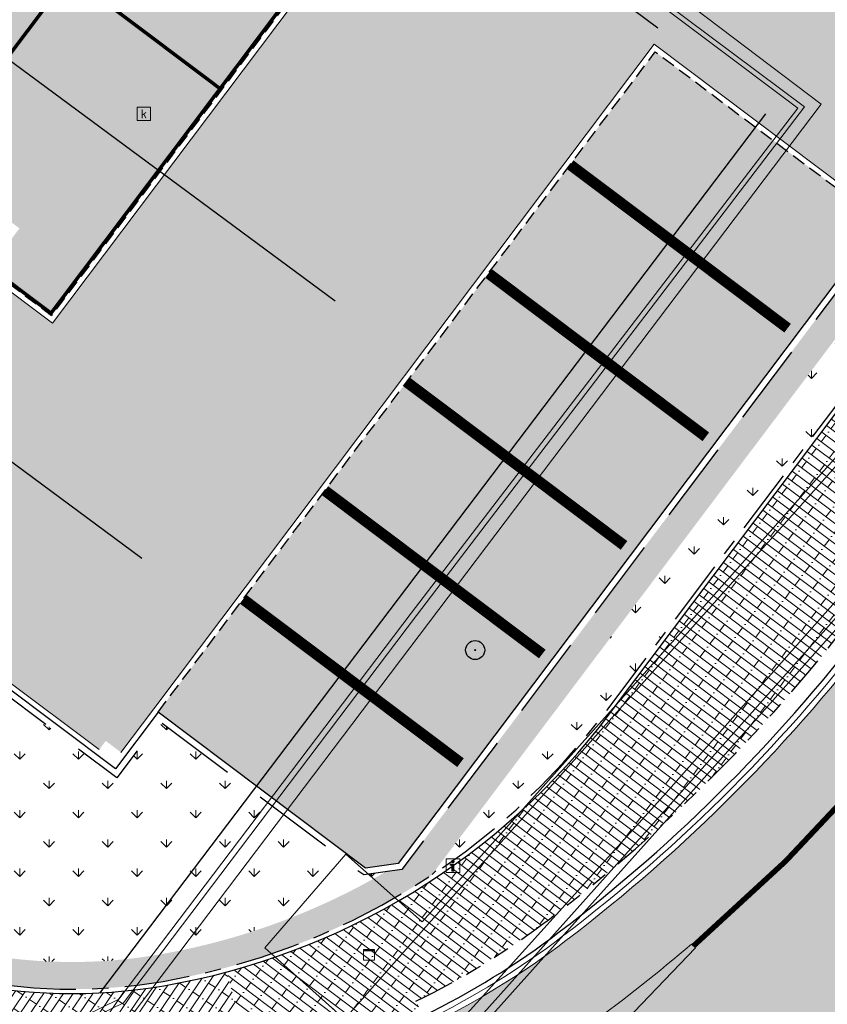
# Model space of a CAD drawing. Header units: metres. Extents: x 187916 to 189411, y 333285 to 334910.
# Tile 238 of 256: x 188800 to 188815, y 334171 to 334189. Entities that reach past the tile are written whole.
import ezdxf
from ezdxf.enums import TextEntityAlignment as Align

# ---------------------------------------------------------------- set-up
doc = ezdxf.new("R2010")
doc.units = ezdxf.units.M
for name, pattern in [('DASHED2', [0.375, 0.25, -0.125]), ('VH-GAZONBAND_120X250', [15, 10, -5]), ('VH-OPSLUITBAND_80X200', [14, 8, -2, 2, -2]), ('VH-TROTTOIRBAND-SO', [15, 5, -2, 2, -2, 2, -2]), ('VW-5050_STREEP', [1, 0.5, -0.5])]:
    doc.linetypes.add(name, pattern=pattern)
for name, color, linetype, lineweight in [('B-ME-GR-BOOM-S', 253, 'Continuous', 25), ('B-ME-IE-MEUBILAIR_WEGMEUBILAIR-S', 253, 'Continuous', 18), ('B-ME-IE-MEUBILAIR_WEGMEUBILAIR_FIETS-S', 253, 'Continuous', 25), ('B-ME-IE-TERREINAFSCHEIDING_KUNSTMATIG_RASTERHEKWERK-G', 253, 'IE-TERREINAFSCHEIDING-KUNSTMATIG-OPEN', 18), ('B-ME-RI-HWA_KOLK-S', 253, 'Continuous', 25), ('B-ME-VH-KANTOPSLUITING_ACHTERKANTBAND-G', 253, 'Continuous', 18), ('B-ME-VH-VERHARDING_ASFALT-G', 253, 'Continuous', 18), ('B-ME-VH-VERHARDING_BETONSTRAATSTEEN-G', 253, 'Continuous', 18), ('B-ME-VH-VERHARDING_TEGEL-G', 253, 'Continuous', 18), ('N-WE-GR-HAAG-A', 96, 'Continuous', 35), ('N-WE-GR-VAKBEPLANTING-A', 94, 'Continuous', 5), ('N-WE-VH-KANTOPSLUITING_NATUURSTEEN BAND_120X250-G', 10, 'VH-GAZONBAND_120X250', 25), ('N-WE-VH-KANTOPSLUITING_NATUURSTEEN BAND_280 300x250-G', 7, 'VH-TROTTOIRBAND-SO', 25), ('N-WE-VH-KANTOPSLUITING_NATUURSTEEN BAND_80X200-G', 150, 'VH-OPSLUITBAND_80X200', 25), ('N-WE-VH-KANTOPSLUITING_NATUURSTEEN VOORKANTBAND-G', 7, 'Continuous', 25), ('N-WE-VH-KANTVERHARDING_STREKLAAG_BSS-G', 60, 'Continuous', 18), ('N-WE-VH-TTE_KLINKERS-A', 41, 'Continuous', 9), ('N-WE-VH-TTE_KLINKERS_GROEN-A', 62, 'Continuous', 9), ('N-WE-VH-VERHARDING_BETONSTRAATSTEEN-WIT-A', 7, 'Continuous', 18), ('N-WE-VH-VERHARDING_STRAATBAKSTEEN_WF_HALFSTEENS-A', 250, 'Continuous', 18), ('N-WE-VW-MARKERING_VLAK-G', 251, 'Continuous', 0)]:
    doc.layers.add(name, color=color, linetype=linetype, lineweight=lineweight)
doc.layers.add('N-WE-VH-MATERIAALSCHEIDING-G', color=7, linetype='DASHED2')
doc.layers.add('N-WE-VH-TTE_KLINKERS_WIT-A', color=7, linetype='Continuous', lineweight=18, true_color=0xffffff)
doc.layers.add('N-WE-VH-VERHARDING_STRAATBAKSTEEN_DF-A', color=7, linetype='Continuous', lineweight=18, true_color=0x713a38)
doc.styles.add('NLCS-ISO', font='NLCS-ISO.ttf')
doc.linetypes.add('IE-TERREINAFSCHEIDING-KUNSTMATIG-OPEN', pattern='A,7,-1.5,[67,NLCS.SHX,S=0.75,R=0,X=0,Y=0],-1.5', length=10)
pattern_1 = [(323.05, (188818.0967086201, 334181.9987788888), (0.09016767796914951, 0.1198740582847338), []), (53.04999999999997, (188818.5762048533, 334181.6381081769), (-0.4794962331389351, 0.3606707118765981), [0.15, -0.15]), (53.04999999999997, (188818.4266244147, 334181.9383175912), (-0.4794962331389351, 0.3606707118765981), [0.15, -0.15]), (323.05, (188818.3815405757, 334181.8783805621), (0.180335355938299, 0.2397481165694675), [0, -0.6, 0, 0, 0]), (323.05, (188818.7114563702, 334181.8179192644), (0.180335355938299, 0.2397481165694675), [0, -0.6, 0, 0, 0])]

# ---------------------------------------------------------------- blocks, each defined once
blk = doc.blocks.new('ontwerp Tempelplein')
at = {"layer": 'N-WE-GR-HAAG-A', "transparency": 33554585}
h = blk.add_hatch(color=256, dxfattribs=at)
h.dxf.hatch_style = 1
edge = h.paths.add_edge_path()
edge.add_line((188807.3942124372, 334173.3112099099), (188816.0749089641, 334184.8504618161))
edge.add_arc((188815.4199991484, 334184.262675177), 0.8799999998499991, 41.90822236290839, 53.04675236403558)
edge.add_line((188815.9490227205, 334184.9659063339), (188815.6853110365, 334185.1642901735))
edge.add_line((188815.6853110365, 334185.1642901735), (188806.8482127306, 334173.417133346))
edge.add_line((188806.8482127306, 334173.417133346), (188806.5506122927, 334173.3750606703))
edge.add_arc((188800.2766391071, 334184.0939073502), 12.420000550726, 298.89601017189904, 300.34136316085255, ccw=False)
edge.add_arc((188800.2766393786, 334184.0939068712), 12.42000000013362, 279.7449093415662, 298.89601014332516, ccw=False)
edge.add_arc((188800.7844251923, 334181.1371935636), 9.419999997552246, 246.1573226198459, 279.7449093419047, ccw=False)
edge.add_line((188796.976609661, 334172.5211073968), (188796.6684042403, 334172.1114098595))
edge.add_arc((188800.7844251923, 334181.1371935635), 9.919999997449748, 245.485629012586, 279.7449093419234)
edge.add_arc((188800.2766393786, 334184.0939068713), 12.92000000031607, 279.7449093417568, 303.4284867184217)
at = {"layer": 'N-WE-GR-VAKBEPLANTING-A', "transparency": 33554585}
h = blk.add_hatch(dxfattribs=at)
h.set_pattern_fill('GRASS', color=256, scale=0.03)
h.set_pattern_definition([(90, (0, 0), (-0.5388153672, 0.5388153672), [0.142875, -0.9347557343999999]), (45, (0, 0), (-0.5388153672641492, 0.5388153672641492), [0.142875, -0.6191249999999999]), (135, (0, 0), (-0.5388153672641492, -0.5388153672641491), [0.142875, -0.6191249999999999])])
edge = h.paths.add_edge_path()
edge.add_arc((188800.2766393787, 334184.093906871), 12.42000000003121, 279.7449093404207, 298.8960101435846)
edge.add_arc((188800.2766391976, 334184.0939071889), 12.42000036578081, 298.8960101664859, 300.3413631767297)
edge.add_line((188806.5506122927, 334173.3750606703), (188806.1480679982, 334173.3181517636))
edge.add_line((188806.1480679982, 334173.3181517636), (188802.3921743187, 334176.1436185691))
edge.add_line((188802.3921743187, 334176.1436185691), (188801.6106622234, 334175.1047543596))
edge.add_line((188801.6106622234, 334175.1047543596), (188799.4929774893, 334176.6978367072))
edge.add_line((188799.4929774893, 334176.6978367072), (188796.6675106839, 334172.9419430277))
edge.add_line((188796.6675106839, 334172.9419430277), (188796.246289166, 334172.8823936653))
edge.add_arc((188800.7844251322, 334181.1371934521), 9.419999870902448, 241.1998860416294, 243.0528179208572)
edge.add_arc((188800.7844251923, 334181.1371935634), 9.419999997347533, 243.0528179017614, 279.7449093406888)
edge = h.paths.add_edge_path()
edge.add_line((188816.0749089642, 334184.8504618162), (188807.3942124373, 334173.3112099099))
edge.add_arc((188800.2766393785, 334184.0939068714), 12.92000000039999, 303.4284867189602, 323.0467536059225)
edge.add_line((188810.6013515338, 334176.3268791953), (188815.5540322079, 334182.910478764))
edge.add_line((188815.5540322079, 334182.910478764), (188815.5220671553, 334182.93452529))
edge.add_line((188815.5220671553, 334182.93452529), (188816.1232303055, 334183.733651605))
edge.add_arc((188815.4199991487, 334184.262675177), 0.8799999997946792, 323.0467523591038, 401.9082223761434)
at = {"layer": 'N-WE-VH-TTE_KLINKERS-A', "transparency": 33554585}
h = blk.add_hatch(color=256, dxfattribs=at)
h.dxf.hatch_style = 1
h.paths.add_polyline_path([(188815.2209449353, 334184.9129654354), (188814.3192002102, 334183.7142759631), (188810.3235686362, 334186.7200917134), (188811.2253133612, 334187.9187811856)], flags=16)
h.paths.add_polyline_path([(188813.7180370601, 334182.9151496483), (188812.816292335, 334181.7164601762), (188808.820660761, 334184.7222759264), (188809.7224054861, 334185.9209653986)], flags=16)
h.paths.add_polyline_path([(188812.2151291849, 334180.9173338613), (188811.3133844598, 334179.7186443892), (188807.3177528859, 334182.7244601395), (188808.2194976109, 334183.9231496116)], flags=16)
h.paths.add_polyline_path([(188810.7122213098, 334178.9195180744), (188809.8104765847, 334177.7208286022), (188805.8148450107, 334180.7266443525), (188806.7165897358, 334181.9253338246)], flags=16)
h.paths.add_polyline_path([(188809.2093134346, 334176.9217022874), (188808.3075687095, 334175.7230128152), (188804.3119371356, 334178.7288285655), (188805.2136818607, 334179.9275180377)], flags=16)
h.paths.add_polyline_path([(188807.7064055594, 334174.9238865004), (188806.8046608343, 334173.7251970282), (188802.8090292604, 334176.7310127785), (188803.7107739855, 334177.9297022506)], flags=16)
h.paths.add_polyline_path([(188806.1804865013, 334173.443928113), (188806.7821987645, 334173.528993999), (188815.6615554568, 334185.3323249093), (188811.5060986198, 334188.4583732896), (188802.3684187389, 334176.3116533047)])
at = {"layer": 'N-WE-VH-TTE_KLINKERS_GROEN-A', "transparency": 33554483}
h = blk.add_hatch(color=256, dxfattribs=at)
h.dxf.hatch_style = 1
h.paths.add_polyline_path([(188811.2253133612, 334187.9187811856), (188810.3235686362, 334186.7200917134), (188814.3192002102, 334183.7142759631), (188815.2209449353, 334184.9129654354)])
h.paths.add_polyline_path([(188809.7224054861, 334185.9209653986), (188808.820660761, 334184.7222759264), (188812.816292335, 334181.7164601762), (188813.7180370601, 334182.9151496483)])
h.paths.add_polyline_path([(188808.2194976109, 334183.9231496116), (188807.3177528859, 334182.7244601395), (188811.3133844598, 334179.7186443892), (188812.2151291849, 334180.9173338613)])
h.paths.add_polyline_path([(188806.7165897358, 334181.9253338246), (188805.8148450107, 334180.7266443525), (188809.8104765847, 334177.7208286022), (188810.7122213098, 334178.9195180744)])
h.paths.add_polyline_path([(188805.2136818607, 334179.9275180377), (188804.3119371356, 334178.7288285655), (188808.3075687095, 334175.7230128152), (188809.2093134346, 334176.9217022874)])
h.paths.add_polyline_path([(188803.7107739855, 334177.9297022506), (188802.8090292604, 334176.7310127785), (188806.8046608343, 334173.7251970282), (188807.7064055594, 334174.9238865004)])
at = {"layer": 'N-WE-VH-VERHARDING_STRAATBAKSTEEN_DF-A', "transparency": 33554585}
h = blk.add_hatch(color=256, dxfattribs=at)
h.dxf.hatch_style = 1
h.paths.add_polyline_path([(188789.3801978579, 334205.0405780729), (188806.8011515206, 334191.9352214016), (188800.4288221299, 334183.4644824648), (188783.0078684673, 334196.5698391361)])
h.paths.add_polyline_path([(188785.3386386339, 334205.1403681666), (188785.9779108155, 334204.6593992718), (188785.4969419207, 334204.0201270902), (188784.857669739, 334204.5010959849)])
edge = h.paths.add_edge_path()
edge.add_line((188801.4076487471, 334175.7830504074), (188801.6873429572, 334175.5726433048))
edge.add_line((188801.6873429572, 334175.5726433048), (188811.4863023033, 334188.5984022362))
edge.add_line((188811.4863023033, 334188.5984022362), (188816.0812786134, 334185.1417141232))
edge.add_arc((188815.4199991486, 334184.262675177), 1.099999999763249, -1.8564464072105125, 53.04675237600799, ccw=False)
edge.add_line((188816.5194217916, 334184.2270402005), (188820.663208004, 334189.7353761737))
edge.add_arc((188820.010090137, 334191.1960051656), 1.600000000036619, 233.0467523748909, 294.0917279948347, ccw=False)
edge.add_line((188819.0482290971, 334189.9174030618), (188818.8084912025, 334190.097752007))
edge.add_line((188818.8084912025, 334190.097752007), (188818.6882585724, 334189.9379267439))
edge.add_line((188818.6882585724, 334189.9379267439), (188818.3286517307, 334190.2084501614))
edge.add_line((188818.3286517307, 334190.2084501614), (188818.4488843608, 334190.3682754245))
edge.add_line((188818.4488843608, 334190.3682754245), (188805.8226885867, 334199.8666531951))
edge.add_line((188805.8226885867, 334199.8666531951), (188805.7024559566, 334199.706827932))
edge.add_line((188805.7024559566, 334199.706827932), (188805.3428491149, 334199.9773513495))
edge.add_line((188805.3428491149, 334199.9773513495), (188805.4630817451, 334200.1371766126))
edge.add_line((188805.4630817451, 334200.1371766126), (188792.8368859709, 334209.6355543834))
edge.add_line((188792.8368859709, 334209.6355543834), (188792.716653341, 334209.4757291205))
edge.add_line((188792.716653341, 334209.4757291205), (188792.3570464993, 334209.746252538))
edge.add_line((188792.3570464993, 334209.746252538), (188792.4772791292, 334209.9060778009))
edge.add_line((188792.4772791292, 334209.9060778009), (188788.4017349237, 334212.9720098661))
edge.add_line((188788.4017349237, 334212.9720098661), (188788.1913278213, 334212.692315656))
edge.add_line((188788.1913278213, 334212.692315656), (188788.0315025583, 334212.812548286))
edge.add_line((188788.0315025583, 334212.812548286), (188781.7167105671, 334204.4182938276))
edge.add_line((188781.7167105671, 334204.4182938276), (188781.876535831, 334204.298061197))
edge.add_line((188781.876535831, 334204.298061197), (188781.6060124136, 334203.9384543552))
edge.add_line((188781.6060124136, 334203.9384543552), (188781.4461871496, 334204.0586869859))
edge.add_line((188781.4461871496, 334204.0586869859), (188775.0764366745, 334195.591376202))
edge.add_line((188775.0764366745, 334195.591376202), (188775.3561308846, 334195.3809690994))
edge.add_line((188775.3561308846, 334195.3809690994), (188775.2358982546, 334195.2211438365))
edge.add_line((188775.2358982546, 334195.2211438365), (188788.081853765, 334185.5574461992))
edge.add_line((188788.081853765, 334185.5574461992), (188788.2020863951, 334185.7172714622))
edge.add_line((188788.2020863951, 334185.7172714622), (188788.5616932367, 334185.4467480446))
edge.add_line((188788.5616932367, 334185.4467480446), (188788.4414606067, 334185.2869227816))
edge.add_line((188788.4414606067, 334185.2869227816), (188801.287416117, 334175.6232251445))
edge.add_line((188801.287416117, 334175.6232251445), (188801.4076487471, 334175.7830504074))
h = blk.add_hatch(color=256, dxfattribs=at)
h.dxf.hatch_style = 1
h.paths.add_polyline_path([(188823.0817542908, 334182.6306972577), (188823.508331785, 334183.3074776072), (188824.1851121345, 334182.8809001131), (188823.7585346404, 334182.2041197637)])
edge = h.paths.add_edge_path()
edge.add_line((188840.46955903, 334201.9247066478), (188840.3896463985, 334201.9848229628))
edge.add_line((188840.3896463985, 334201.9848229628), (188840.6601681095, 334202.344427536))
edge.add_line((188840.6601681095, 334202.344427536), (188836.5046734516, 334205.4704256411))
edge.add_line((188836.5046734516, 334205.4704256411), (188836.2341895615, 334205.1108713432))
edge.add_line((188836.2341895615, 334205.1108713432), (188836.15427693, 334205.1709876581))
edge.add_line((188836.15427693, 334205.1709876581), (188826.9126716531, 334192.8861196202))
edge.add_line((188826.9126716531, 334192.8861196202), (188826.9926298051, 334192.8259648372))
edge.add_line((188826.9926298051, 334192.8259648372), (188826.7220942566, 334192.4663671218))
edge.add_line((188826.7220942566, 334192.4663671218), (188826.6421482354, 334192.5265127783))
edge.add_line((188826.6421482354, 334192.5265127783), (188818.0154570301, 334181.0590501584))
edge.add_line((188818.0154570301, 334181.0590501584), (188818.0953795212, 334180.9989222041))
edge.add_line((188818.0953795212, 334180.9989222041), (188817.5543650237, 334180.2797772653))
edge.add_line((188817.5543650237, 334180.2797772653), (188817.4744549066, 334180.3398959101))
edge.add_line((188817.4744549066, 334180.3398959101), (188815.6987056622, 334177.9793920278))
edge.add_arc((188791.5650909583, 334196.1345191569), 30.19999999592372, 307.29608516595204, 323.04675236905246, ccw=False)
edge.add_arc((188800.6541016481, 334184.2017959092), 15.20000001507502, 296.66468584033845, 307.2960851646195, ccw=False)
edge.add_line((188807.4753795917, 334170.6183439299), (188808.5157243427, 334168.7102474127))
edge.add_arc((188807.9374624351, 334168.3524581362), 0.6800000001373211, -40.956848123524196, 31.746413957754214, ccw=False)
edge.add_line((188808.4510007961, 334167.9067246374), (188807.4344523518, 334166.7355391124))
edge.add_arc((188799.7691267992, 334173.3887766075), 10.1500140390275, 316.39507279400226, 319.0431493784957, ccw=False)
edge.add_arc((188799.8645777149, 334173.2703840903), 9.999263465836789, 301.2425849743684, 316.50909268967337, ccw=False)
edge.add_line((188805.0508218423, 334164.7212237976), (188808.2507351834, 334162.6576102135))
edge.add_line((188808.2507351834, 334162.6576102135), (188809.252117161, 334163.9529116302))
edge.add_line((188809.252117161, 334163.9529116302), (188814.2301142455, 334169.7240930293))
edge.add_arc((188814.7691818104, 334169.3095956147), 0.680001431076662, -36.968197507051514, 142.442757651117, ccw=False)
edge.add_line((188815.3124821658, 334168.9006620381), (188810.5389451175, 334161.7558109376))
edge.add_line((188810.5389451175, 334161.7558109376), (188810.2593882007, 334161.3523131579))
edge.add_line((188810.2593882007, 334161.3523131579), (188813.6386937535, 334159.1665718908))
edge.add_line((188813.6386937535, 334159.1665718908), (188814.0232610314, 334158.9103532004))
edge.add_line((188814.0232610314, 334158.9103532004), (188814.3047873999, 334158.7129936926))
edge.add_line((188814.3047873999, 334158.7129936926), (188814.5802541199, 334158.5114835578))
edge.add_arc((188833.7515008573, 334153.7153843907), 19.7620664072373, 160.8687285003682, 165.9545097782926, ccw=False)
edge.add_arc((188829.7906949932, 334156.5665937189), 15.14999999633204, 159.1568716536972, 166.1544248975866, ccw=False)
edge.add_line((188815.6321396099, 334161.9571233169), (188816.0197171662, 334162.8816653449))
edge.add_line((188816.0197171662, 334162.8816653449), (188815.9770053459, 334162.9016221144))
edge.add_arc((188843.6623391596, 334150.8367022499), 30.1999999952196, 147.7796971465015, 156.4530340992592, ccw=False)
edge.add_line((188818.1130096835, 334166.9386202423), (188826.1800300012, 334179.7387698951))
edge.add_line((188826.1800300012, 334179.7387698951), (188826.0954295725, 334179.7920875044))
edge.add_line((188826.0954295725, 334179.7920875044), (188826.5752880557, 334180.5534913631))
edge.add_line((188826.5752880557, 334180.5534913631), (188826.6598884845, 334180.5001737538))
edge.add_line((188826.6598884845, 334180.5001737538), (188833.3334777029, 334191.0893302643))
edge.add_line((188833.3334777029, 334191.0893302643), (188833.2488772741, 334191.1426478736))
edge.add_line((188833.2488772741, 334191.1426478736), (188833.4888065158, 334191.523349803))
edge.add_line((188833.4888065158, 334191.523349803), (188833.5734069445, 334191.4700321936))
edge.add_line((188833.5734069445, 334191.4700321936), (188838.1302195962, 334198.7004446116))
edge.add_arc((188855.2195062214, 334187.9302875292), 20.20000002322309, 143.0467523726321, 147.779697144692, ccw=False)
edge.add_line((188839.077154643, 334200.0737831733), (188840.46955903, 334201.9247066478))
h = blk.add_hatch(color=256, dxfattribs=at)
h.dxf.hatch_style = 1
h.paths.add_polyline_path([(188796.5209481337, 334187.6931432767), (188797.0244191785, 334187.3144390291), (188796.645714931, 334186.8109679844), (188796.1422438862, 334187.1896722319)])
h.paths.add_polyline_path([(188799.3178902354, 334185.5890722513), (188799.8213612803, 334185.2103680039), (188799.4426570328, 334184.7068969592), (188798.939185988, 334185.0856012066)])
h.paths.add_polyline_path([(188793.7240060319, 334189.7972143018), (188794.2274770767, 334189.4185100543), (188793.8487728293, 334188.9150390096), (188793.3453017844, 334189.2937432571)])
h.paths.add_polyline_path([(188790.5483596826, 334191.3978142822), (188790.92706393, 334191.901285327), (188791.4305349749, 334191.5225810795), (188791.0518307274, 334191.0191100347)])
h.paths.add_polyline_path([(188804.8045776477, 334192.9366483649), (188805.3080486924, 334192.5579441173), (188804.929344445, 334192.0544730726), (188804.4258734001, 334192.43317732)])
h.paths.add_polyline_path([(188802.1583739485, 334194.1390062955), (188801.6549029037, 334194.5177105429), (188802.0336071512, 334195.0211815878), (188802.537078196, 334194.6424773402)])
h.paths.add_polyline_path([(188799.3614318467, 334196.2430773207), (188798.8579608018, 334196.621781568), (188799.2366650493, 334197.1252526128), (188799.740136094, 334196.7465483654)])
h.paths.add_polyline_path([(188796.9431939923, 334198.8506193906), (188796.5644897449, 334198.3471483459), (188796.0610187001, 334198.7258525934), (188796.4397229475, 334199.2293236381)])
h.paths.add_polyline_path([(188800.826161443, 334193.557414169), (188801.4654336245, 334193.0764452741), (188800.9844647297, 334192.4371730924), (188800.3451925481, 334192.9181419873)])
h.paths.add_polyline_path([(188800.4681541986, 334189.8794320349), (188800.6485031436, 334190.1191699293), (188801.0081099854, 334189.8486465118), (188800.8277610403, 334189.6089086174)])
h.paths.add_polyline_path([(188794.8742699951, 334194.0875740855), (188795.0546189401, 334194.3273119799), (188795.4142257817, 334194.0567885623), (188795.2338768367, 334193.8170506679)])
h.paths.add_polyline_path([(188795.4733541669, 334200.331709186), (188792.3473057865, 334196.176252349), (188789.2212574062, 334192.0207955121), (188800.4090258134, 334183.6045114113), (188806.6611225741, 334191.9154250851)])
at = {"layer": 'N-WE-VH-VERHARDING_STRAATBAKSTEEN_WF_HALFSTEENS-A', "transparency": 33554585}
h = blk.add_hatch(dxfattribs=at)
h.set_pattern_fill('AVH-SBS_WAALFORMAAT_HALFST-SO', color=256, scale=0.3, angle=323.05, pattern_type=2)
h.set_pattern_definition(pattern_1)
edge = h.paths.add_edge_path()
edge.add_arc((188817.756596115, 334181.8793556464), 0.2000000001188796, 323.0467523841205, 413.0493092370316)
edge.add_line((188817.8768216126, 334182.0391862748), (188818.0571598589, 334182.2789322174))
edge.add_line((188818.0571598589, 334182.2789322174), (188816.2191254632, 334183.6615120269))
edge.add_line((188816.2191254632, 334183.6615120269), (188810.6652814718, 334176.2787859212))
edge.add_line((188810.6652814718, 334176.2787859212), (188812.4029997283, 334174.9715430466))
edge.add_arc((188791.5650909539, 334196.1345191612), 29.70000000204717, 314.5565661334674, 323.0467523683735)
edge.add_line((188815.2991425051, 334178.2799736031), (188817.9164213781, 334181.7591230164))
h = blk.add_hatch(dxfattribs=at)
h.set_pattern_fill('AVH-SBS_WAALFORMAAT_HALFST-SO', color=256, scale=0.3, angle=323.05, pattern_type=2)
h.set_pattern_definition(pattern_1)
edge = h.paths.add_edge_path()
edge.add_line((188803.6308842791, 334171.5340883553), (188804.1171943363, 334169.7245075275))
edge.add_line((188804.1171943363, 334169.7245075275), (188804.5180856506, 334169.8322437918))
edge.add_arc((188800.6541016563, 334184.2017958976), 14.88000000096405, 285.0508583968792, 296.045008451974)
edge.add_line((188807.1875682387, 334170.8328686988), (188807.1085343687, 334170.9945895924))
edge.add_arc((188800.6541016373, 334184.2017959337), 14.70000004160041, 296.0450084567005, 301.34314468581)
edge.add_arc((188800.6541016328, 334184.2017959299), 14.7000000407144, 301.3431447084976, 307.2960851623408)
edge.add_arc((188791.5650909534, 334196.1345191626), 29.7000000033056, 307.2960851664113, 314.5565661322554)
edge.add_line((188812.4029997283, 334174.9715430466), (188810.6652814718, 334176.2787859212))
edge.add_arc((188800.2766393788, 334184.0939068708), 12.99999999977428, 284.95253944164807, 323.0467523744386, ccw=False)
h = blk.add_hatch(dxfattribs=at)
h.set_pattern_fill('AVH-SBS_WAALFORMAAT_HALFST-SO', color=256, scale=0.3, angle=55.81, pattern_type=2)
h.set_pattern_definition([(55.81, (188795.239331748, 334172.8149381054), (-0.1240767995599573, 0.08429085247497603), []), (145.81, (188795.5764951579, 334173.3112453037), (-0.3371634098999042, -0.4963071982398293), [0.1499999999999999, -0.1499999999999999]), (145.81, (188795.2838366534, 334173.147382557), (-0.3371634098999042, -0.4963071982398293), [0.1499999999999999, -0.1499999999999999]), (55.81, (188795.3458750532, 334173.1052371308), (-0.2481535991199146, 0.1685817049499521), [0, -0.6, 0, 0, 0]), (55.81, (188795.3903799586, 334173.4376815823), (-0.2481535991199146, 0.1685817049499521), [0, -0.6, 0, 0, 0])])
edge = h.paths.add_edge_path()
edge.add_arc((188800.2766393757, 334184.0939068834), 13.00000001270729, 279.7449093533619, 284.9525394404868, ccw=False)
edge.add_arc((188800.7844251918, 334181.1371935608), 9.999999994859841, 235.8122327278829, 279.74490935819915, ccw=False)
edge.add_line((188795.1653573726, 334172.865187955), (188794.3980121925, 334171.5740202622))
edge.add_line((188794.3980121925, 334171.5740202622), (188794.4419631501, 334171.5442223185))
edge.add_line((188794.4419631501, 334171.5442223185), (188794.2731098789, 334171.2954178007))
edge.add_line((188794.2731098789, 334171.2954178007), (188794.3535200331, 334171.241681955))
edge.add_line((188794.3535200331, 334171.241681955), (188795.210323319, 334170.7260481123))
edge.add_arc((188800.9041415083, 334181.1550880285), 11.8821058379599, 241.3673117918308, 268.4825744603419)
edge.add_line((188800.5894917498, 334169.2771490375), (188801.5893686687, 334169.292838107))
edge.add_line((188801.5893686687, 334169.292838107), (188801.6734433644, 334169.2981056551))
edge.add_line((188801.6734433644, 334169.2981056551), (188801.6326145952, 334169.586375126))
edge.add_line((188801.6326145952, 334169.586375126), (188800.4076173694, 334170.3800011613))
edge.add_line((188800.4076173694, 334170.3800011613), (188800.7338463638, 334170.8835631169))
edge.add_line((188800.7338463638, 334170.8835631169), (188801.992721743, 334170.0679893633))
edge.add_line((188801.992721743, 334170.0679893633), (188801.6957869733, 334169.6096455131))
edge.add_line((188801.6957869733, 334169.6096455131), (188803.4126201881, 334169.8543823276))
edge.add_line((188803.4126201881, 334169.8543823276), (188803.4556563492, 334169.5505276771))
edge.add_line((188803.4556563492, 334169.5505276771), (188803.5378734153, 334169.5688197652))
edge.add_line((188803.5378734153, 334169.5688197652), (188804.1171943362, 334169.7245075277))
edge.add_line((188804.1171943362, 334169.7245075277), (188803.6308842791, 334171.5340883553))
at = {"layer": 'N-WE-VW-MARKERING_VLAK-G', "transparency": 33554687}
h = blk.add_hatch(color=256, dxfattribs=at)
h.dxf.hatch_style = 1
h.paths.add_polyline_path([(188812.2432381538, 334171.976224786), (188812.1710428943, 334172.0454190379, -0.03749806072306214), (188808.3419281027, 334169.2379071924), (188808.6022528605, 334168.7604455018, -0.1572062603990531), (188808.7153689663, 334168.2953492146)])
at = {"layer": 'N-WE-VH-KANTOPSLUITING_NATUURSTEEN BAND_120X250-G', "ltscale": 0.15, "flags": 128}
blk.add_lwpolyline([(188816.1232303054, 334183.7336516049, 0.4142135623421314), (188815.9490227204, 334184.9659063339), (188815.6853110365, 334185.1642901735), (188806.8482127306, 334173.417133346), (188806.1480679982, 334173.3181517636), (188802.3921743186, 334176.143618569), (188801.6106622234, 334175.1047543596), (188799.4929774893, 334176.6978367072), (188796.6675106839, 334172.9419430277), (188795.9673659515, 334172.8429614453), (188772.2013493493, 334190.7215535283), (188775.3273977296, 334194.8770103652), (188774.6481403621, 334195.3879990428), (188775.1591290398, 334196.0672564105), (188771.0036722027, 334199.1933047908), (188783.1712143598, 334215.3676214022), (188787.3266711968, 334212.2415730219), (188787.5551131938, 334212.5452410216)], format="xyb", dxfattribs=at)
at = {"layer": 'N-WE-VH-KANTOPSLUITING_NATUURSTEEN BAND_280 300x250-G', "ltscale": 0.15, "flags": 128}
blk.add_lwpolyline([(188807.1085343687, 334170.9945895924, 0.04913155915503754), (188809.5613321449, 334172.5077270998, 0.0688336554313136), (188815.2991425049, 334178.279973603), (188817.6158532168, 334181.3595776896), (188817.9164213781, 334181.7591230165, 0.4142266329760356), (188817.8768216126, 334182.0391862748, 0.4142266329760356)], format="xyb", dxfattribs=at)
at = {"layer": 'N-WE-VH-KANTOPSLUITING_NATUURSTEEN BAND_80X200-G', "ltscale": 0.15, "flags": 128}
blk.add_lwpolyline([(188788.1882413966, 334213.3203208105), (188788.4230393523, 334213.6324377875), (188782.1713037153, 334218.3354653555), (188763.3045647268, 334193.2559048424, -0.006910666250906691), (188770.4073393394, 334189.1534768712), (188771.5084201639, 334190.6171438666), (188778.7009664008, 334185.2063675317), (188793.2295647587, 334174.2768589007), (188795.2103099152, 334172.9313639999, 0.1940754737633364), (188802.4635036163, 334171.3603282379, 0.191220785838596), (188810.6013513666, 334176.3268789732), (188815.5540322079, 334182.910478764)], format="xyb", dxfattribs=at)
at = {"layer": 'N-WE-VH-KANTOPSLUITING_NATUURSTEEN VOORKANTBAND-G', "flags": 128}
for points in [[(188788.2521715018, 334213.2722277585), (188788.5350625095, 334213.6482748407), (188782.1554666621, 334218.4474885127), (188763.1855588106, 334193.2307856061, -0.007048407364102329), (188770.4280759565, 334189.0479667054), (188771.5242572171, 334190.5051207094), (188778.6528733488, 334185.1424374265), (188793.1830148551, 334174.2117679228), (188795.1653573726, 334172.865187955, 0.1940754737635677), (188802.4770445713, 334171.2814825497, 0.1912207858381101), (188810.6652814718, 334176.2787859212), (188815.6179623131, 334182.862385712)], [(188816.2191254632, 334183.6615120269, 0.4142135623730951), (188816.0211622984, 334185.0618014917), (188815.6615554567, 334185.3323249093), (188806.7821987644, 334173.5289939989), (188806.1804865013, 334173.443928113), (188802.3684187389, 334176.3116533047), (188801.5869066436, 334175.2727890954), (188799.4692219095, 334176.865871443), (188796.6014967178, 334173.0538036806)], [(188807.2402574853, 334170.7250547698, 0.04913155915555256), (188809.7431123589, 334172.2690726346, 0.068833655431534), (188815.5388803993, 334178.0996246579), (188817.8555911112, 334181.1792287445), (188818.1561592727, 334181.5787740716, 0.414226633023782), (188818.0571598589, 334182.2789322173)]]:
    blk.add_lwpolyline(points, format="xyb", dxfattribs=at)
at = {"layer": 'N-WE-VH-KANTVERHARDING_STREKLAAG_BSS-G', "flags": 128}
blk.add_lwpolyline([(188795.5334704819, 334200.4116218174), (188789.3801978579, 334205.0405780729), (188783.0078684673, 334196.5698391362), (188787.0834126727, 334193.5039070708), (188789.1611410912, 334191.9408828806), (188800.4288221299, 334183.4644824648), (188806.8011515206, 334191.9352214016)], close=True, dxfattribs=at)
for points in [[(188816.5194217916, 334184.2270402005, 0.2442508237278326), (188816.0812786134, 334185.1417141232), (188815.7216717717, 334185.4122375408), (188811.4863023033, 334188.5984022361), (188802.2885061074, 334176.3717696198), (188801.6873429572, 334175.5726433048)], [(188807.2841651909, 334170.635209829, 0.0491315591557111), (188809.8037057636, 334172.1895211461, 0.06883365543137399), (188815.6187930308, 334178.0395083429), (188817.3945443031, 334180.400014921)], [(188807.3280728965, 334170.5453648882, 0.04913155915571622), (188809.8642991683, 334172.1099696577, 0.06883365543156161), (188815.6987056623, 334177.9793920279), (188817.4744549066, 334180.3398959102)]]:
    blk.add_lwpolyline(points, format="xyb", dxfattribs=at)
blk.add_lwpolyline([(188801.287416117, 334175.6232251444), (188799.5293382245, 334176.9457840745), (188788.4414606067, 334185.2869227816)], dxfattribs=at)
at = {"layer": 'N-WE-VH-MATERIAALSCHEIDING-G', "flags": 128}
for points in [[(188795.4733541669, 334200.331709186), (188806.6611225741, 334191.9154250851), (188800.4090258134, 334183.6045114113), (188789.2212574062, 334192.0207955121)], [(188802.3684187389, 334176.3116533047), (188811.5060986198, 334188.4583732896), (188815.6615554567, 334185.3323249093)]]:
    blk.add_lwpolyline(points, dxfattribs=at)
at = {"layer": 'N-WE-VH-TTE_KLINKERS_WIT-A', "linetype": 'VW-5050_STREEP', "ltscale": 0.4, "const_width": 0.2, "flags": 128}
for points in [[(188809.9430744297, 334186.380644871), (188813.9387060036, 334183.3748291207)], [(188808.4401665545, 334184.3828290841), (188812.4357981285, 334181.3770133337)], [(188806.9372586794, 334182.3850132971), (188810.9328902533, 334179.3791975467)], [(188805.4343508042, 334180.3871975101), (188809.4299823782, 334177.3813817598)], [(188803.9314429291, 334178.3893817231), (188807.927074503, 334175.3835659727)]]:
    blk.add_lwpolyline(points, dxfattribs=at)
at = {"layer": 'N-WE-VH-VERHARDING_BETONSTRAATSTEEN-WIT-A', "linetype": 'VW-5050_STREEP', "ltscale": 0.4, "const_width": 0.065, "flags": 128}
for points in [[(188795.4538163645, 334200.3057375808), (188806.6156131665, 334191.9089912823), (188800.4025920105, 334183.6500208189), (188789.2407952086, 334192.0467671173)], [(188797.6120837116, 334185.7085824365), (188800.617899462, 334189.7042140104)], [(188803.5350741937, 334187.7599682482), (188800.9179355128, 334189.7287775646)]]:
    blk.add_lwpolyline(points, dxfattribs=at)
at = {"layer": 'N-WE-VW-MARKERING_VLAK-G', "const_width": 0.1, "flags": 128}
blk.add_lwpolyline([(188812.2035443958, 334172.0074236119, 0.0546083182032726), (188816.9373514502, 334177.0475891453), (188817.1176251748, 334177.2872270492)], format="xyb", dxfattribs=at)
at = {"layer": 'N-WE-VW-MARKERING_VLAK-G', "flags": 128}
blk.add_lwpolyline([(188812.2432381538, 334171.976224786), (188808.7153689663, 334168.2953492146, 0.1572062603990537), (188808.6022528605, 334168.7604455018), (188808.3419281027, 334169.2379071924, 0.03749806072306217), (188812.1710428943, 334172.0454190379), (188812.2432381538, 334171.976224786)], format="xyb", dxfattribs=at)
blk = doc.blocks.new('SRI-KOLK-SO')
at = {"color": 0, "linetype": 'ByBlock', "lineweight": 18}
blk.add_lwpolyline([(-1.125, -1.125), (1.125, -1.125), (1.125, 1.125), (-1.125, 1.125)], close=True, dxfattribs=at)
at = {"color": 0, "linetype": 'ByBlock', "lineweight": 18, "style": 'NLCS-ISO'}
blk.add_text('k', height=1.5, dxfattribs=at).set_placement((0, 0), align=Align.MIDDLE_CENTER)
blk = doc.blocks.new('SGR-BOOM_01')
at = {"ltscale": 0.1}
h = blk.add_hatch(color=256, dxfattribs=at)
edge = h.paths.add_edge_path()
edge.add_arc((7.366995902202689e-12, -5.115907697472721e-12), 0.15, 0, 360)
for centre, radius in [((0, 0), 2.5), ((7.366995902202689e-12, -5.115907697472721e-12), 0.04499999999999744)]:
    blk.add_circle(centre, radius)
blk.add_circle((7.366995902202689e-12, -5.115907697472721e-12), 0.15, dxfattribs=at)
blk = doc.blocks.new('SIE-WEG_VERKEERSBORD_INFORMATIE-SO')
at = {"linetype": 'ByBlock', "lineweight": 18}
h = blk.add_hatch(color=0, dxfattribs=at)
h.dxf.hatch_style = 1
h.paths.add_polyline_path([(0.31640625, 0.4893749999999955), (-0.8226562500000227, 0.4893749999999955), (-0.8226562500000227, 0.1940624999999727), (-0.31640625, 0.1940624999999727), (-0.31640625, -1.620000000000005), (0.31640625, -1.620000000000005)])
h = blk.add_hatch(color=0, dxfattribs=at)
h.dxf.hatch_style = 1
edge = h.paths.add_edge_path()
edge.add_arc((0, 1.246607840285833), 0.3733921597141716, 0, 360)
at = {"color": 0, "linetype": 'ByBlock', "lineweight": 18}
for points in [[(-2, -2), (2, -2), (2, 2), (-2, 2)], [(0.31640625, 0.4893749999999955), (-0.8226562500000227, 0.4893749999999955), (-0.8226562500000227, 0.1940624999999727), (-0.31640625, 0.1940624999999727), (-0.31640625, -1.620000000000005), (0.31640625, -1.620000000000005)]]:
    blk.add_lwpolyline(points, close=True, dxfattribs=at)
blk.add_circle((0, 1.246607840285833), 0.3733921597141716, dxfattribs=at)
blk = doc.blocks.new('SIE-MEUBILAIR_KAST-SO')
for points in [[(-1, 1), (1, 1), (1, 0.8400000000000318), (-1, 0.8400000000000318)], [(-1, 0.7599999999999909), (1, 0.7599999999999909), (1, -1), (-1, -1)]]:
    blk.add_lwpolyline(points, close=True)
blk = doc.blocks.new('DTM')
at = {"layer": 'B-ME-IE-MEUBILAIR_WEGMEUBILAIR_FIETS-S', "ltscale": 0.2, "flags": 128}
for points in [[(188811.554, 334188.892), (188805.5249999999, 334193.3810000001)], [(188805.6260000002, 334183.8739999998), (188795.9789999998, 334191.0060000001)], [(188813.531, 334187.318), (188801.2939999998, 334171.1409999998)], [(188802.0720000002, 334179.1379999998), (188792.4210000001, 334186.2880000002)]]:
    blk.add_lwpolyline(points, dxfattribs=at)
at = {"layer": 'B-ME-IE-TERREINAFSCHEIDING_KUNSTMATIG_RASTERHEKWERK-G', "ltscale": 0.2, "flags": 128}
for points in [[(188814.5550000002, 334187.4950000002), (188804.0880000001, 334195.4249999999)], [(188801.8950000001, 334170.7440000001), (188814.5550000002, 334187.4950000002)]]:
    blk.add_lwpolyline(points, dxfattribs=at)
at = {"layer": 'B-ME-VH-KANTOPSLUITING_ACHTERKANTBAND-G', "ltscale": 0.2, "flags": 128}
for points in [[(188819.7599999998, 334219.0759999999), (188824.656, 334215.4029999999), (188827.4399999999, 334213.2960000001), (188830.21, 334210.7710000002), (188830.4849999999, 334210.3390000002), (188831.4270000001, 334203.3909999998), (188828.392, 334199.0649999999), (188823.8879999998, 334192.6099999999), (188818.4879999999, 334185.1469999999), (188812.0720000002, 334177.8849999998), (188807.2250000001, 334172.4560000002), (188805.8190000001, 334173.6979999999), (188804.3289999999, 334171.977), (188805.7400000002, 334170.713), (188804.5729999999, 334169.4130000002), (188802.0279999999, 334167.5279999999), (188799.6120000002, 334166.682)], [(188799.7439999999, 334164.875), (188802.5329999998, 334165.8109999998), (188804.27, 334166.8620000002), (188803.9810000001, 334167.2110000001), (188805.139, 334168.1400000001), (188805.4010000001, 334167.8310000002), (188811.6549999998, 334174.7760000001), (188819.3879999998, 334183.514), (188825.3650000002, 334191.6859999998), (188831.8650000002, 334200.952), (188833.0350000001, 334203.4309999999), (188833.0649999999, 334206.6299999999), (188832.0129999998, 334209.5989999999), (188829.8900000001, 334212.1009999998), (188827.656, 334213.9679999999), (188827.469, 334213.736), (188824.4900000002, 334216.031), (188824.659, 334216.2629999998)], [(188814.2489999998, 334187.4440000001), (188803.8569999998, 334195.2119999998)], [(188774.9550000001, 334186.554), (188783.3169999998, 334180.2990000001), (188791.4109999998, 334174.2740000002), (188798.1899999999, 334169.2459999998), (188801.733, 334170.9670000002), (188807.1179999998, 334178.0920000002), (188814.2489999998, 334187.4440000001)]]:
    blk.add_lwpolyline(points, dxfattribs=at)
at = {"layer": 'B-ME-VH-VERHARDING_ASFALT-G', "ltscale": 0.2, "flags": 128}
blk.add_lwpolyline([(188799.801, 334164.537), (188802.662, 334165.5150000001), (188804.48, 334166.585), (188805.6329999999, 334167.5320000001), (188811.9240000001, 334174.5580000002), (188819.6239999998, 334183.2370000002), (188825.6899999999, 334191.548), (188832.111, 334200.693), (188833.3930000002, 334203.3930000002), (188833.4509999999, 334206.6430000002), (188832.3500000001, 334209.7540000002), (188830.1099999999, 334212.398), (188827.8500000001, 334214.2560000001), (188824.8879999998, 334216.5490000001), (188816.4079999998, 334223.0720000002)], dxfattribs=at)
at = {"layer": 'B-ME-VH-VERHARDING_BETONSTRAATSTEEN-G', "ltscale": 0.2, "flags": 128}
for points in [[(188799.781, 334164.6890000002), (188802.6129999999, 334165.6349999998), (188804.3659999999, 334166.682), (188805.5499999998, 334167.6439999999), (188811.787, 334174.6200000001), (188819.5249999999, 334183.3420000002), (188825.5580000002, 334191.6039999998), (188831.9939999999, 334200.787), (188833.2439999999, 334203.3840000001), (188833.2919999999, 334206.6370000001), (188832.21, 334209.6850000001), (188830.003, 334212.284), (188827.7719999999, 334214.1340000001), (188824.7919999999, 334216.4330000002), (188820.287, 334219.8429999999)], [(188814.1260000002, 334187.4180000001), (188803.8199999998, 334195.1680000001)], [(188775.0920000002, 334186.5529999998), (188783.3679999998, 334180.3820000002), (188791.5010000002, 334174.3399999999), (188798.2039999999, 334169.3459999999), (188801.6499999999, 334171.034), (188807.0189999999, 334178.1310000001), (188814.1260000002, 334187.4180000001)]]:
    blk.add_lwpolyline(points, dxfattribs=at)
at = {"layer": 'B-ME-VH-VERHARDING_TEGEL-G', "ltscale": 0.2, "flags": 128}
blk.add_lwpolyline([(188819.8119999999, 334219.1779999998), (188824.693, 334215.463), (188827.4879999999, 334213.327), (188830.2549999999, 334210.872), (188830.5950000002, 334210.4010000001), (188831.5529999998, 334203.3810000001), (188828.4419999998, 334199.0129999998), (188823.9369999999, 334192.5600000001), (188818.588, 334185.0669999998), (188812.1430000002, 334177.8199999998), (188807.2889999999, 334172.3620000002), (188805.8050000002, 334170.6770000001), (188804.645, 334169.341), (188802.12, 334167.447), (188799.571, 334166.5619999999)], dxfattribs=at)
at = {"layer": 'B-ME-GR-BOOM-S', "xscale": 0.07, "yscale": 0.07, "zscale": 0.07}
blk.add_blockref('SGR-BOOM_01', (188808.197, 334177.454), dxfattribs=at)
at = {"layer": 'B-ME-IE-MEUBILAIR_WEGMEUBILAIR-S'}
for name, p, xscale, yscale, zscale in [('SIE-WEG_VERKEERSBORD_INFORMATIE-SO', (188807.787, 334173.487), 0.0625, 0.0625, 0.0625), ('SIE-MEUBILAIR_KAST-SO', (188806.247, 334171.848), 0.1, 0.1, 0.1)]:
    blk.add_blockref(name, p, dxfattribs=dict(at, xscale=xscale, yscale=yscale, zscale=zscale))
at = {"layer": 'B-ME-RI-HWA_KOLK-S', "xscale": 0.11, "yscale": 0.11, "zscale": 0.11}
blk.add_blockref('SRI-KOLK-SO', (188802.108, 334187.316), dxfattribs=at)

msp = doc.modelspace()

# ---------------------------------------------------------------- block references
msp.add_blockref('DTM', (0, 0))

# ---------------------------------------------------------------- next in the draw order: block references
msp.add_blockref('ontwerp Tempelplein', (0, 0))

doc.saveas('drawing.dxf')
